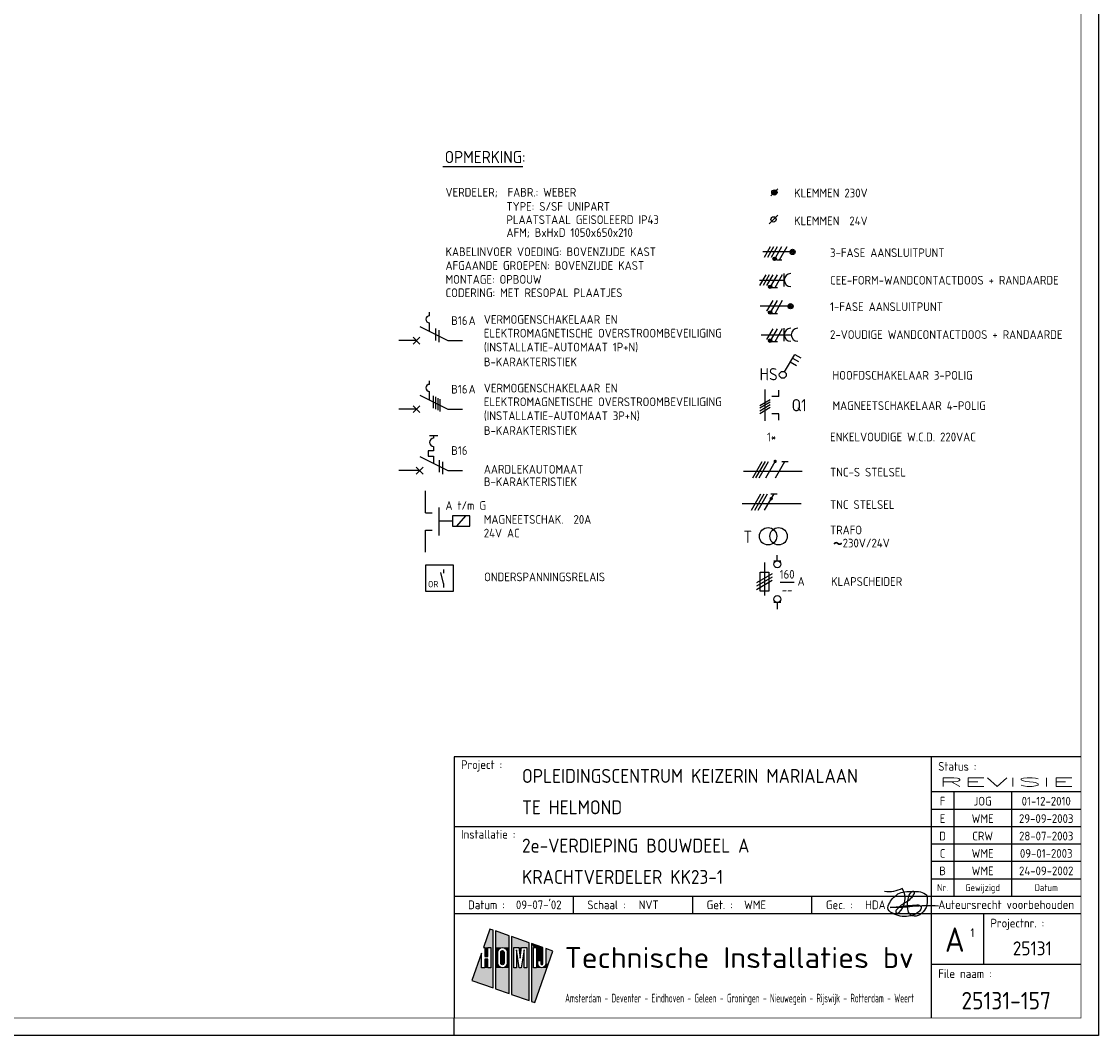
# Model space of a CAD drawing. Header units: millimetres. Extents: x 0 to 841, y 0 to 594.
# Tile 5 of 6: x 532 to 841, y 0 to 291. Entities that reach past the tile are written whole.
import ezdxf
from ezdxf.enums import TextEntityAlignment as Align

# ---------------------------------------------------------------- set-up
doc = ezdxf.new("R2010")
doc.units = ezdxf.units.MM
doc.linetypes.add('HIDDEN', pattern=[9.525, 6.35, -3.175])
doc.layers.get('0').update_dxf_attribs({"linetype": 'CONTINUOUS'})
for name, color, linetype in [('02-61-50-lijn050', 90, 'CONTINUOUS'), ('1', 7, 'CONTINUOUS'), ('40', 1, 'CONTINUOUS'), ('41', 2, 'CONTINUOUS'), ('70', 1, 'CONTINUOUS'), ('71', 2, 'CONTINUOUS'), ('EL$2B---_KADER', 4, 'CONTINUOUS'), ('LIJN025', 10, 'CONTINUOUS'), ('LIJN035', 50, 'CONTINUOUS'), ('LIJN050', 90, 'CONTINUOUS'), ('TEKST18', 210, 'CONTINUOUS'), ('TEKST25', 10, 'CONTINUOUS'), ('TEKST35', 50, 'CONTINUOUS'), ('TEKST50', 90, 'CONTINUOUS'), ('TEKST70', 130, 'CONTINUOUS')]:
    doc.layers.add(name, color=color, linetype=linetype)
doc.styles.add('5_0', font='iso.shx')
doc.styles.add('HELV', font='ISO.SHX')
doc.styles.add('ISO', font='ISO.SHX')
doc.styles.add('NEN', font='iso.shx')
doc.styles.add('ROMAND', font='romand')

# ---------------------------------------------------------------- blocks, each defined once
blk = doc.blocks.new('A1')
at = {"layer": 'LIJN025'}
for p, q in [((793, 80), (793, 5)), ((793, 70), (836, 70)), ((799.5, 70), (799.5, 40)), ((816, 70), (816, 40)), ((793, 65), (836, 65)), ((656, 60), (793, 60)), ((793, 60), (836, 60)), ((793, 55), (836, 55)), ((793, 50), (836, 50)), ((793, 45), (836, 45)), ((656, 40), (836, 40)), ((690.25, 35), (690.25, 40)), ((724.5, 35), (724.5, 40)), ((758.75, 35), (758.75, 40)), ((656, 35), (836, 35)), ((808, 35), (808, 20.5)), ((666.28, 30.55), (664.44, 25.28)), ((667.23, 30.22), (666.28, 30.55)), ((667.23, 13.64), (667.23, 30.22)), ((667.85, 30), (667.85, 13.42)), ((671.81, 28.62), (667.85, 30)), ((671.81, 12.03), (671.81, 28.62)), ((672.49, 28.38), (672.49, 11.8)), ((677.53, 26.61), (672.49, 28.38)), ((664.44, 25.28), (664.78, 25.28)), ((664.78, 25.28), (664.78, 22.62)), ((665.68, 22.62), (665.68, 25.28)), ((665.68, 25.28), (666.58, 25.28)), ((666.58, 25.28), (666.58, 19.41)), ((668.61, 24.43), (668.9, 24.86)), ((668.9, 24.86), (669.35, 25.18)), ((669.35, 25.18), (669.88, 25.28)), ((669.88, 25.28), (670.41, 25.18)), ((670.41, 25.18), (670.85, 24.88)), ((670.85, 24.88), (671.14, 24.45)), ((673.1, 25.28), (674.62, 25.28)), ((673.1, 19.41), (673.1, 25.28)), ((674.62, 25.28), (675, 22.14)), ((675, 22.14), (675.38, 25.28)), ((675.38, 25.28), (676.92, 25.28)), ((676.92, 25.28), (676.92, 19.41)), ((677.53, 10.03), (677.53, 26.61)), ((678.21, 26.37), (678.21, 9.79)), ((681.46, 25.24), (678.21, 26.37)), ((678.81, 25.28), (679.69, 25.28)), ((678.81, 19.41), (678.81, 25.28)), ((679.69, 25.28), (679.69, 19.41)), ((681.46, 20.62), (681.46, 25.24)), ((682.31, 24.94), (682.31, 20.61)), ((684.31, 24.24), (682.31, 24.94)), ((663.88, 23.67), (661.11, 15.78)), ((663.88, 19.41), (663.88, 23.67)), ((664.78, 22.62), (665.68, 22.62)), ((664.78, 21.86), (664.78, 19.41)), ((665.68, 21.86), (664.78, 21.86)), ((665.68, 19.41), (665.68, 21.86)), ((668.51, 23.91), (668.61, 24.43)), ((668.51, 20.8), (668.51, 23.91)), ((669.39, 23.89), (669.46, 24.14)), ((669.39, 20.81), (669.39, 23.89)), ((669.46, 24.14), (669.63, 24.32)), ((669.63, 24.32), (669.89, 24.39)), ((669.89, 24.39), (670.13, 24.32)), ((670.13, 24.32), (670.31, 24.14)), ((670.31, 24.14), (670.38, 23.89)), ((670.38, 23.89), (670.38, 20.81)), ((671.14, 24.45), (671.25, 23.91)), ((671.25, 23.91), (671.25, 20.8)), ((673.87, 24.56), (673.87, 19.41)), ((674.72, 19.41), (673.87, 24.56)), ((676.15, 24.56), (675.29, 19.41)), ((676.15, 19.41), (676.15, 24.56)), ((679.14, 9.47), (684.31, 24.24)), ((664.78, 19.41), (663.88, 19.41)), ((666.58, 19.41), (665.68, 19.41)), ((668.61, 20.28), (668.51, 20.8)), ((668.91, 19.82), (668.61, 20.28)), ((669.37, 19.52), (668.91, 19.82)), ((669.91, 19.41), (669.37, 19.52)), ((669.45, 20.57), (669.39, 20.81)), ((669.64, 20.38), (669.45, 20.57)), ((669.89, 20.32), (669.64, 20.38)), ((670.14, 20.38), (669.89, 20.32)), ((670.43, 19.53), (669.91, 19.41)), ((670.32, 20.56), (670.14, 20.38)), ((670.38, 20.81), (670.32, 20.56)), ((670.86, 19.83), (670.43, 19.53)), ((671.15, 20.26), (670.86, 19.83)), ((671.25, 20.8), (671.15, 20.26)), ((673.87, 19.41), (673.1, 19.41)), ((675.29, 19.41), (674.72, 19.41)), ((676.92, 19.41), (676.15, 19.41)), ((679.69, 19.41), (678.81, 19.41)), ((680.02, 21.54), (680.88, 21.54)), ((680.02, 20.61), (680.02, 21.54)), ((680.09, 20.16), (680.02, 20.61)), ((680.34, 19.76), (680.09, 20.16)), ((680.7, 19.5), (680.34, 19.76)), ((681.16, 19.41), (680.7, 19.5)), ((680.88, 21.54), (680.88, 20.62)), ((680.88, 20.62), (680.97, 20.41)), ((680.97, 20.41), (681.17, 20.33)), ((681.61, 19.5), (681.16, 19.41)), ((681.17, 20.33), (681.37, 20.41)), ((681.37, 20.41), (681.46, 20.62)), ((681.99, 19.77), (681.61, 19.5)), ((682.24, 20.17), (681.99, 19.77)), ((682.31, 20.61), (682.24, 20.17)), ((793, 20.5), (836, 20.5)), ((661.11, 15.78), (667.23, 13.64)), ((667.85, 13.42), (671.81, 12.03)), ((672.49, 11.8), (677.53, 10.03)), ((678.21, 9.79), (679.14, 9.47)), ((656, 0), (656, 5))]:
    blk.add_line(p, q, dxfattribs=at)
blk.add_lwpolyline([(0, 0), (0, 594), (841, 594), (841, 0)], close=True, dxfattribs=at)
for points in [[(664.44, 25.28), (666.28, 30.55), (667.23, 25.28), (667.23, 30.22)], [(667.85, 25.28), (667.85, 30), (671.81, 25.28), (671.81, 28.62)], [(672.49, 25.28), (672.49, 28.38), (677.53, 25.28), (677.53, 26.61)], [(664.78, 22.62), (664.78, 25.28), (665.68, 22.62), (665.68, 25.28)], [(666.58, 19.41), (666.58, 25.28), (667.23, 19.41), (667.23, 25.28)], [(669.35, 25.18), (667.85, 25.28), (669.88, 25.28), (667.85, 25.28)], [(668.9, 24.86), (667.85, 25.28), (669.35, 25.18), (667.85, 25.28)], [(668.61, 24.43), (667.85, 25.28), (668.9, 24.86), (667.85, 25.28)], [(667.85, 23.91), (667.85, 25.28), (668.51, 23.91), (668.61, 24.43)], [(670.41, 25.18), (669.88, 25.28), (670.41, 25.18), (671.81, 25.28)], [(670.85, 24.88), (670.41, 25.18), (670.85, 24.88), (671.81, 25.28)], [(671.14, 24.45), (670.85, 24.88), (671.14, 24.45), (671.81, 25.28)], [(671.25, 23.91), (671.14, 24.45), (671.81, 23.91), (671.81, 25.28)], [(672.49, 19.41), (672.49, 25.28), (673.1, 19.41), (673.1, 25.28)], [(675, 22.14), (674.62, 25.28), (675, 22.14), (675.38, 25.28)], [(676.92, 19.41), (676.92, 25.28), (677.53, 19.41), (677.53, 25.28)], [(679.69, 25.28), (678.21, 26.37), (681.46, 25.24), (678.21, 26.37)], [(678.81, 25.28), (678.21, 26.37), (679.69, 25.28), (678.21, 26.37)], [(678.21, 19.41), (678.21, 26.37), (678.81, 19.41), (678.81, 25.28)], [(679.69, 25.24), (679.69, 25.28), (681.46, 25.24)], [(679.69, 21.54), (679.69, 25.24), (681.46, 21.54), (681.46, 25.24)], [(682.31, 20.61), (682.31, 24.94), (683.04, 20.61), (684.31, 24.24)], [(662.39, 19.41), (663.88, 23.67), (663.88, 19.41), (663.88, 23.67)], [(664.78, 19.41), (664.78, 21.86), (665.68, 19.41), (665.68, 21.86)], [(667.85, 20.8), (667.85, 23.91), (668.51, 20.8), (668.51, 23.91)], [(669.39, 23.89), (669.46, 24.14), (670.38, 23.89), (670.31, 24.14)], [(669.39, 20.81), (669.39, 23.89), (670.38, 20.81), (670.38, 23.89)], [(669.46, 24.14), (669.63, 24.32), (670.31, 24.14), (670.13, 24.32)], [(669.63, 24.32), (669.89, 24.39), (670.13, 24.32), (669.89, 24.39)], [(671.25, 20.8), (671.25, 23.91), (671.81, 20.8), (671.81, 23.91)], [(673.87, 19.41), (673.87, 24.56), (674.72, 19.41), (673.87, 24.56)], [(675.29, 19.41), (676.15, 24.56), (676.15, 19.41), (676.15, 24.56)], [(661.11, 15.78), (662.39, 19.41), (667.23, 13.64), (667.23, 19.41)], [(667.85, 19.41), (668.51, 20.8), (667.85, 19.41), (668.61, 20.28)], [(667.85, 19.41), (667.85, 20.8), (667.85, 19.41), (668.51, 20.8)], [(667.85, 19.41), (668.61, 20.28), (667.85, 19.41), (668.91, 19.82)], [(667.85, 19.41), (668.91, 19.82), (667.85, 19.41), (669.37, 19.52)], [(667.85, 19.41), (669.37, 19.52), (667.85, 19.41), (669.91, 19.41)], [(667.85, 13.42), (667.85, 19.41), (671.81, 12.03), (671.81, 19.41)], [(669.45, 20.57), (669.39, 20.81), (670.32, 20.56), (670.38, 20.81)], [(669.64, 20.38), (669.45, 20.57), (670.14, 20.38), (670.32, 20.56)], [(669.89, 20.32), (669.64, 20.38), (669.89, 20.32), (670.14, 20.38)], [(669.91, 19.41), (670.43, 19.53), (669.91, 19.41), (671.81, 19.41)], [(670.43, 19.53), (670.86, 19.83), (670.43, 19.53), (671.81, 19.41)], [(670.86, 19.83), (671.15, 20.26), (670.86, 19.83), (671.81, 19.41)], [(671.81, 19.41), (671.15, 20.26), (671.81, 20.8), (671.25, 20.8)], [(672.49, 11.8), (672.49, 19.41), (677.53, 10.03), (677.53, 19.41)], [(678.21, 9.79), (678.21, 19.41), (679.14, 9.47), (682.62, 19.41)], [(679.69, 19.41), (679.69, 21.54), (680.02, 20.61), (680.02, 21.54)], [(679.69, 19.41), (680.02, 20.61), (679.69, 19.41), (680.09, 20.16)], [(679.69, 19.41), (680.09, 20.16), (679.69, 19.41), (680.34, 19.76)], [(679.69, 19.41), (680.34, 19.76), (679.69, 19.41), (680.7, 19.5)], [(679.69, 19.41), (680.7, 19.5), (679.69, 19.41), (681.16, 19.41)], [(680.02, 20.61), (680.02, 21.54), (680.09, 20.16), (680.02, 20.61)], [(681.46, 20.62), (680.88, 21.54), (681.46, 20.62), (681.46, 21.54)], [(681.37, 20.41), (680.88, 21.54), (681.46, 20.62), (680.88, 21.54)], [(681.17, 20.33), (680.88, 21.54), (681.37, 20.41), (680.88, 21.54)], [(680.97, 20.41), (680.88, 21.54), (681.17, 20.33), (680.88, 21.54)], [(680.88, 20.62), (680.88, 21.54), (680.97, 20.41), (680.88, 21.54)], [(681.16, 19.41), (682.62, 19.41), (681.61, 19.5), (682.62, 19.41)], [(682.62, 19.41), (681.61, 19.5), (682.62, 19.41), (681.99, 19.77)], [(682.62, 19.41), (681.99, 19.77), (683.04, 20.61), (682.24, 20.17)], [(682.24, 20.17), (682.31, 20.61), (682.24, 20.17), (683.04, 20.61)]]:
    blk.add_solid(points, dxfattribs=at)
at = {"layer": 'LIJN050'}
for p, q in [((836, 80), (656, 80)), ((656, 80), (656, 5))]:
    blk.add_line(p, q, dxfattribs=at)
at = {"layer": 'LIJN050', "const_width": 0.2}
blk.add_lwpolyline([(836, 5), (836, 589), (25, 589), (25, 5)], close=True, dxfattribs=at)
at = {"layer": 'TEKST18', "style": 'ISO'}
for s, p in [('Nr.', (796.25, 41.43)), ('Gewijzigd', (807.75, 41.43)), ('Datum', (826, 41.43))]:
    blk.add_text(s, height=2, dxfattribs=at).set_placement(p, align=Align.CENTER)
at = {"layer": 'TEKST18', "style": 'ISO', "width": 0.67468}
blk.add_text('Amsterdam - Deventer - Eindhoven - Geleen - Groningen - Nieuwegein - Rijswijk - Rotterdam - Weert', height=2.5, dxfattribs=at).set_placement((687.88, 9.47), (788, 9.47), align=Align.FIT)
at = {"layer": 'TEKST25', "style": 'ISO'}
for s, p in [('Project :', (658, 76.5)), ('Status :', (795, 76)), ('Installatie :', (658, 56.5)), ('Datum :', (660, 36.25)), ('Schaal :', (694.25, 36.25)), ('Get. :', (728.5, 36.25)), ('Gec. :', (762.75, 36.25)), ('Projectnr. :', (810, 31)), ('File naam :', (795, 16.5))]:
    blk.add_text(s, height=2.5, dxfattribs=at).set_placement(p)
at = {"layer": 'TEKST25', "style": 'ISO', "width": 1.015814}
blk.add_text('Auteursrecht voorbehouden', height=2.5, dxfattribs=at).set_placement((795, 36.3), (834, 36.3), align=Align.FIT)
at = {"layer": 'TEKST25', "style": 'ROMAND', "width": 2.899115}
blk.add_attdef('STATUS', text='', height=2.5, dxfattribs=at).set_placement((795, 71.5), (834, 71.5), align=Align.FIT)
at = {"layer": 'TEKST25', "style": 'ISO'}
for tag, p in [('E', (796.25, 66)), ('NAAM-E', (807.75, 66)), ('DATUM-E', (826, 66)), ('D', (796.25, 61)), ('NAAM-D', (807.75, 61)), ('DATUM-D', (826, 61)), ('C', (796.25, 56)), ('NAAM-C', (807.75, 56)), ('DATUM-C', (826, 56)), ('B', (796.25, 51)), ('NAAM-B', (807.75, 51)), ('DATUM-B', (826, 51)), ('A', (796.25, 46)), ('NAAM-A', (807.75, 46)), ('DATUM-A', (826, 46))]:
    blk.add_attdef(tag, text='', height=2.5, dxfattribs=at).set_placement(p, align=Align.CENTER)
for tag, p in [('DATUM', (673.75, 36.25)), ('SCHAAL', (709, 36.25)), ('GETEKEND', (739.25, 36.25)), ('GECONTOL.', (774, 36.25)), ('FORMAAT', (804.25, 28.25))]:
    blk.add_attdef(tag, p, '', height=2.5, dxfattribs=at)
at = {"layer": 'TEKST35', "style": 'ISO'}
for tag, p in [('PROJECT', (675.5, 72.5)), ('PLAATS', (675.5, 63.5)), ('INSTALLATIE-REGEL1', (675.5, 52.5)), ('INSTALLATIE-REGEL2', (675.5, 43.5))]:
    blk.add_attdef(tag, p, '', height=4, dxfattribs=at)
blk.add_attdef('PROJ.NR.', text='', height=4, dxfattribs=at).set_placement((822, 23), align=Align.CENTER)
at = {"layer": 'TEKST50', "style": 'HELV', "width": 1.169753}
blk.add_text('Technische Installaties bv', height=6, dxfattribs=at).set_placement((687.72, 19.36), (787.99, 19.36), align=Align.FIT)
at = {"layer": 'TEKST50', "style": 'ISO'}
blk.add_attdef('FILE-NAAM', text='', height=5, dxfattribs=at).set_placement((814.5, 7.5), align=Align.CENTER)
at = {"layer": 'TEKST70', "style": 'HELV'}
blk.add_text('A', height=7, dxfattribs=at).set_placement((799.75, 24), align=Align.CENTER)
blk = doc.blocks.new('PRHDAA4')
at = {"layer": '02-61-50-lijn050', "color": 50, "linetype": 'ByBlock', "flags": 128}
blk.add_lwpolyline([(1.04, 2.03, 0.043806), (-6.39, 1.89, -0.031193), (-12.8, 1.6), (-7.61, 2.16, 0.003454), (-5.1, 2.36, -0.231177), (-3.95, 1.92, -0.175519), (-3.92, 1.42, -0.153375), (-4.6, 0.4, -0.056813), (-5.76, -0.34, -0.100205), (-8.11, -0.94, -0.16296), (-12.67, 0.33, -0.379529), (-13.36, 2.09, -0.14016), (-11.01, 5.21, -0.143334), (-9.14, 6.05, -0.06258), (-4.67, 6.18, -0.12688), (-2.65, 5.49, -0.169413), (-2.32, 4.96, -0.095564), (-2.27, 2.38, -0.080055), (-2.63, 1.34, -0.126486), (-4.26, -0.44, -0.214891), (-6.48, -0.78, -0.203106), (-7.05, -0.45, -0.121177), (-7.75, 1.16, -0.121604), (-7.51, 4.45, -0.010614), (-7.31, 5.13, -0.021915), (-7.04, 5.72, -0.15615), (-6.41, 6.24, -0.050224), (-6.16, 6.3, -0.295436), (-5.97, 6.21, -0.250173), (-5.94, 5.68, -0.167384), (-8.57, 2.94, 0.121525), (-11.08, 0.82, 0.14194), (-11.19, 0.5, 0.153562), (-11.18, 0.3, 0.520832), (-10.31, 0.11, 0.362036), (-9.35, 7.05, -0.145439), (-14.41, 6.19)], format="xyb", dxfattribs=at)
blk = doc.blocks.new('T1146')
at = {"layer": '71'}
for p, q in [((-4, 0), (-4, -8)), ((0, -1.5), (-2, -1.5)), ((0, -6.5), (-2, -6.5))]:
    blk.add_line(p, q, dxfattribs=at)
blk = doc.blocks.new('RWS023', base_point=(227, 181))
at = {"layer": '40', "style": 'NEN'}
blk.add_text('~', height=5, dxfattribs=at).set_placement((223.5, 179.5))
blk = doc.blocks.new('KLAPSCHRENVOOI')
at = {"layer": '1', "color": 2}
for p, q in [((-19.2, 4.66), (-19.2, -4.84)), ((-16.5, 5.16), (-14.5, 5.16)), ((-20.45, 1.91), (-17.95, 1.91)), ((-20.45, -3.59), (-20.45, 1.91)), ((-17.95, 1.91), (-17.95, -3.59)), ((-17.95, -3.59), (-20.45, -3.59)), ((-14.5, -6.84), (-16.5, -6.84))]:
    blk.add_line(p, q, dxfattribs=at)
at = {"layer": '1', "color": 1}
for p, q in [((-16.95, 1.46), (-21.45, -1.14)), ((-16.95, 0.46), (-21.45, -2.14)), ((-16.95, -0.54), (-21.45, -3.14))]:
    blk.add_line(p, q, dxfattribs=at)
at = {"layer": '70'}
blk.add_line((-14.69, -0.96), (-10.69, -0.96), dxfattribs=at)
at = {"layer": '71'}
for centre in [(-15.5, 4.16), (-15.5, -5.84)]:
    blk.add_circle(centre, 1, dxfattribs=at)
at = {"layer": 'LIJN035'}
for p, q in [((-15.5, 5.16), (-15.5, 6.76)), ((-15.5, -6.84), (-15.5, -8.69))]:
    blk.add_line(p, q, dxfattribs=at)
at = {"layer": '40', "style": 'NEN'}
for s, p in [('160', (-12.69, 0.04)), ('--', (-12.69, -4.46))]:
    blk.add_text(s, height=2.5, dxfattribs=at).set_placement(p, align=Align.CENTER)
blk.add_text('A', height=2.5, dxfattribs=at).set_placement((-9.69, -1.96))
at = {"layer": 'TEKST25', "style": 'ISO'}
blk.add_text('KLAPSCHEIDER', height=2.5, dxfattribs=at).set_placement((-0.06, -2.04))

msp = doc.modelspace()

# ---------------------------------------------------------------- linework, layer by layer
at = {"color": 10}
for p, q in [((741.73, 160.11), (744.43, 164.8)), ((742.66, 160.11), (745.37, 164.8)), ((743.6, 160.11), (746.31, 164.8)), ((745.48, 160.11), (748.18, 164.8)), ((748.29, 160.11), (750.99, 164.8)), ((750.06, 164.8), (751.93, 164.8)), ((741.4, 150.81), (744.11, 155.5)), ((742.34, 150.81), (745.04, 155.5)), ((743.28, 150.81), (745.98, 155.5)), ((745.15, 150.81), (747.86, 155.5)), ((746.92, 155.5), (748.79, 155.5))]:
    msp.add_line(p, q, dxfattribs=at)
at = {"color": 50}
for p, q in [((739.06, 161.98), (755.93, 161.98)), ((738.73, 152.68), (755.61, 152.68))]:
    msp.add_line(p, q, dxfattribs=at)
at = {"color": 10, "const_width": 0.469}
for points in [[(747.98, 164.91, 1), (748.39, 164.68, 1)], [(746.84, 154.21, 1), (747.25, 153.97, 1)]]:
    msp.add_lwpolyline(points, format="xyb", close=True, dxfattribs=at)
at = {"layer": '1', "color": 1}
for p, q in [((746.74, 226.36), (744.99, 223.33)), ((747.74, 226.36), (745.99, 223.33)), ((748.74, 226.36), (746.99, 223.33)), ((749.99, 226.36), (748.27, 223.37)), ((751.49, 226.36), (749.31, 222.57)), ((745.47, 218.36), (743.72, 215.33)), ((746.47, 218.36), (744.72, 215.33)), ((747.47, 218.36), (745.72, 215.33)), ((748.72, 218.36), (747, 215.37)), ((750.22, 218.36), (748.04, 214.57)), ((747.47, 210.96), (745.72, 207.93)), ((748.72, 210.96), (747, 207.97)), ((750.22, 210.96), (748.04, 207.17)), ((747.47, 202.86), (745.72, 199.83)), ((748.72, 202.86), (747, 199.87)), ((750.22, 202.86), (748.04, 199.07))]:
    msp.add_line(p, q, dxfattribs=at)
at = {"layer": '1', "color": 2}
for p, q in [((646.13, 203.49), (654.17, 199.47)), ((646.13, 183.79), (654.17, 179.77)), ((650.13, 172.26), (650.13, 171.46)), ((650.13, 167.86), (648.53, 167.86)), ((648.53, 167.86), (648.53, 166.26)), ((650.13, 169.06), (650.13, 167.86)), ((646.13, 166.19), (654.17, 162.17)), ((648.53, 166.26), (650.13, 166.26)), ((650.13, 166.26), (650.13, 164.2))]:
    msp.add_line(p, q, dxfattribs=at)
at = {"layer": '1', "color": 1}
for centre in [(748.02, 222.93), (746.75, 214.93), (746.75, 207.53), (746.75, 199.43)]:
    msp.add_circle(centre, 0.5, dxfattribs=at)
at = {"layer": '1', "color": 2}
msp.add_arc((650.13, 170.26), 1.2, 90, 270, dxfattribs=at)
at = {"layer": '40'}
msp.add_line((748.96, 235.51), (746.46, 233.01), dxfattribs=at)
at = {"layer": '40', "color": 2}
msp.add_circle((747.71, 234.26), 0.75, dxfattribs=at)
at = {"layer": '70'}
for p, q in [((746.96, 241.01), (748.96, 243.01)), ((750.08, 222.57), (748.53, 222.57)), ((748.81, 214.57), (747.26, 214.57)), ((748.81, 207.17), (747.26, 207.17)), ((650.63, 202.99), (650.63, 199.49)), ((651.63, 202.49), (651.63, 198.99)), ((748.81, 199.07), (747.26, 199.07)), ((650, 183.6), (650, 180.1)), ((650.65, 183.28), (650.65, 179.78)), ((651.29, 182.96), (651.29, 179.46)), ((651.94, 182.63), (651.94, 179.13)), ((743.73, 180.83), (746.76, 182.58)), ((746.76, 181.83), (743.73, 180.08)), ((743.73, 179.33), (746.76, 181.08)), ((743.73, 178.58), (746.76, 180.33)), ((651.71, 165.17), (651.71, 161.67)), ((652.71, 164.67), (652.71, 161.17))]:
    msp.add_line(p, q, dxfattribs=at)
at = {"layer": '70', "const_width": 0.5}
for points in [[(747.77, 222.93, 1), (748.27, 222.93, 1)], [(746.5, 214.93, 1), (747, 214.93, 1)], [(746.5, 207.53, 1), (747, 207.53, 1)], [(746.5, 199.43, 1), (747, 199.43, 1)]]:
    msp.add_lwpolyline(points, format="xyb", close=True, dxfattribs=at)
at = {"layer": '71'}
for p, q in [((743.68, 216.84), (750.77, 216.84)), ((750.77, 214.96), (750.77, 218.71)), ((648.92, 206.6), (648.92, 207.6)), ((648.92, 202.1), (648.92, 204.6)), ((744.17, 201.16), (752.77, 201.16)), ((750.77, 199.28), (750.77, 203.03)), ((750.88, 190.5), (753.78, 195.52)), ((753.78, 195.52), (755.51, 194.52)), ((752.53, 193.36), (754.26, 192.36)), ((753.15, 194.44), (754.89, 193.44)), ((648.92, 186.9), (648.92, 187.9)), ((648.92, 182.4), (648.92, 184.9)), ((745.25, 185.45), (745.25, 176.45)), ((749.25, 183.45), (747.25, 183.45)), ((749.25, 178.45), (747.25, 178.45)), ((645.13, 163.17), (647.13, 161.17)), ((645.13, 161.17), (647.13, 163.17)), ((660.51, 149.18), (655.51, 149.18)), ((655.51, 149.18), (655.51, 146.18)), ((660.51, 146.18), (660.51, 149.18)), ((655.51, 146.18), (660.51, 146.18)), ((655.85, 135), (647.75, 135)), ((647.75, 135), (647.75, 127.5)), ((655.85, 127.5), (655.85, 135)), ((652.93, 129.76), (652.17, 132.86)), ((647.75, 127.5), (655.85, 127.5))]:
    msp.add_line(p, q, dxfattribs=at)
for centre, radius in [((747.96, 242.01), 0.75), ((747.96, 242.01), 0.5), ((747.96, 242.01), 0.25), ((753.18, 224.92), 0.75), ((753.18, 224.92), 0.5), ((753.18, 224.92), 0.25), ((752.6, 209.34), 0.75), ((752.6, 209.34), 0.5), ((752.6, 209.34), 0.25), ((750.37, 189.64), 1), ((746.15, 143.3), 2.5), ((749.15, 143.3), 2.5)]:
    msp.add_circle(centre, radius, dxfattribs=at)
for centre, radius in [((752.65, 216.84), 1.88), ((648.92, 205.6), 1), ((752.65, 201.16), 1.88), ((754.65, 201.16), 1.88), ((648.92, 185.9), 1)]:
    msp.add_arc(centre, radius, 90, 270, dxfattribs=at)
at = {"layer": 'LIJN025', "linetype": 'Continuous'}
msp.add_line((652.81, 249.42), (675.69, 249.42), dxfattribs=at)
at = {"layer": 'LIJN025', "color": 2, "linetype": 'Continuous'}
for p, q in [((644.21, 198.49), (646.18, 200.47)), ((644.21, 200.47), (646.18, 198.49)), ((644.21, 180.77), (646.18, 178.79)), ((644.21, 178.79), (646.18, 180.77))]:
    msp.add_line(p, q, dxfattribs=at)
at = {"layer": 'LIJN025', "color": 1, "linetype": 'Continuous'}
msp.add_line((656.81, 146.18), (659.32, 149.18), dxfattribs=at)
at = {"layer": 'LIJN025', "color": 2, "linetype": 'HIDDEN', "ltscale": 2.5}
msp.add_line((655.51, 147.68), (651.74, 147.68), dxfattribs=at)
at = {"layer": 'LIJN035'}
for p, q in [((752.68, 224.92), (744.6, 224.92)), ((752.1, 209.34), (743.9, 209.34)), ((645.2, 199.48), (640.12, 199.48)), ((654.17, 199.47), (658.37, 199.47)), ((749.25, 183.45), (749.25, 185.25)), ((645.2, 179.78), (640.12, 179.78)), ((654.17, 179.77), (658.37, 179.77)), ((749.25, 176.65), (749.25, 178.45)), ((646.14, 162.18), (640.12, 162.18)), ((654.17, 162.17), (658.37, 162.17)), ((647.74, 150.02), (647.74, 156.31)), ((647.74, 138.74), (647.74, 145.02)), ((652.93, 133.73), (652.93, 132.75)), ((652.93, 129.76), (652.93, 128.63))]:
    msp.add_line(p, q, dxfattribs=at)
at = {"layer": 'LIJN050'}
msp.add_line((648.92, 172.26), (651.32, 172.26), dxfattribs=at)

# ---------------------------------------------------------------- block references
at = {"layer": '40'}
msp.add_blockref('RWS023', (768.15, 140.1), dxfattribs=at)
at = {"layer": 'EL$2B---_KADER'}
msp.add_blockref('A1', (0, 0), dxfattribs=at).add_auto_attribs({'NAAM-E': 'JOG', 'NAAM-D': 'WME', 'NAAM-C': 'CRW', 'NAAM-B': 'WME', 'NAAM-A': 'WME', 'STATUS': 'REVISIE', 'FILE-NAAM': '25131-157', 'SCHAAL': 'NVT', 'INSTALLATIE-REGEL2': 'KRACHTVERDELER KK23-1', 'INSTALLATIE-REGEL1': '2e-VERDIEPING BOUWDEEL A', 'DATUM': "09-07-'02", 'PLAATS': 'TE HELMOND', 'PROJECT': 'OPLEIDINGSCENTRUM KEIZERIN MARIALAAN', 'GETEKEND': 'WME', 'GECONTOL.': 'HDA', 'C': 'D', 'B': 'C', 'A': 'B', 'E': 'F', 'D': 'E', 'PROJ.NR.': '25131', 'DATUM-C': '28-07-2003', 'DATUM-B': '09-01-2003', 'DATUM-A': '24-09-2002', 'FORMAAT': '1', 'DATUM-E': '01-12-2010', 'DATUM-D': '29-09-2003'})
at = {"layer": 'LIJN025', "color": 2, "linetype": 'Continuous', "rotation": 180}
msp.add_blockref('T1146', (647.74, 143.52), dxfattribs=at)
at = {"layer": 'LIJN025'}
for name, p in [('KLAPSCHRENVOOI', (764.3, 131.1)), ('PRHDAA4', (794, 35.1))]:
    msp.add_blockref(name, p, dxfattribs=at)

# ---------------------------------------------------------------- texts
at = {"layer": '40', "style": 'NEN'}
for s, height, p in [('B16', 2.5, (655.17, 203.97)), ('A', 2.5, (660.17, 203.97)), ('B16', 2.5, (655.17, 184.27)), ('A', 2.5, (660.17, 184.27)), ('B16', 2.5, (655.17, 166.67)), ('230V/24V', 2.5, (767.55, 140.1)), ('OR', 1.8, (648.52, 128.66))]:
    msp.add_text(s, height=height, dxfattribs=at).set_placement(p)
at = {"layer": '41', "style": 'NEN'}
msp.add_text('T', height=3.5, dxfattribs=at).set_placement((741.55, 141.4), align=Align.RIGHT)
at = {"layer": 'TEKST25'}
for s, style, p in [('VERDELER;  FABR.: WEBER', 'ISO', (653.54, 240.79)), ('KLEMMEN 230V', 'ISO', (753.62, 240.59)), ('TYPE: S/SF UNIPART', 'ISO', (671.04, 236.73)), ('PLAATSTAAL GEISOLEERD IP43', 'ISO', (671.04, 232.93)), ('KLEMMEN  24V', 'ISO', (753.62, 232.59)), ('AFM; BxHxD 1050x650x210', 'ISO', (671.04, 229.23)), ('KABELINVOER VOEDING: BOVENZIJDE KAST', 'ISO', (653.54, 223.72)), ('3-FASE AANSLUITPUNT', 'ISO', (763.94, 223.45)), ('AFGAANDE GROEPEN: BOVENZIJDE KAST', 'ISO', (653.54, 219.77)), ('MONTAGE: OPBOUW', 'ISO', (653.54, 215.79)), ('CEE-FORM-WANDCONTACTDOOS + RANDAARDE', 'ISO', (763.94, 215.55)), ('CODERING: MET RESOPAL PLAATJES', 'ISO', (653.54, 211.96)), ('1-FASE AANSLUITPUNT', 'ISO', (763.94, 207.95)), ('VERMOGENSCHAKELAAR EN ', 'ISO', (664.54, 204.28)), ('ELEKTROMAGNETISCHE OVERSTROOMBEVEILIGING', 'ISO', (664.54, 200.35)), ('2-VOUDIGE WANDCONTACTDOOS + RANDAARDE', 'ISO', (763.94, 199.95)), ('(INSTALLATIE-AUTOMAAT 1P+N)', 'ISO', (664.54, 196.35)), ('B-KARAKTERISTIEK', 'ISO', (664.54, 192.1)), ('HOOFDSCHAKELAAR 3-POLIG', 'ISO', (764.64, 188.25)), ('VERMOGENSCHAKELAAR EN ', 'ISO', (664.54, 184.58)), ('ELEKTROMAGNETISCHE OVERSTROOMBEVEILIGING', 'ISO', (664.54, 180.65)), ('(INSTALLATIE-AUTOMAAT 3P+N)', 'ISO', (664.54, 176.65)), ('MAGNEETSCHAKELAAR 4-POLIG', 'ISO', (764.64, 179.55)), ('B-KARAKTERISTIEK', 'ISO', (664.54, 172.4)), ('1*', '5_0', (745.82, 170.54)), ('ENKELVOUDIGE W.C.D. 220VAC', 'ISO', (763.94, 170.55)), ('AARDLEKAUTOMAAT', 'ISO', (664.54, 161.28)), ('TNC-S STELSEL', 'ISO', (763.94, 160.45)), ('B-KARAKTERISTIEK', 'ISO', (664.54, 157.7)), ('A t/m G', 'ISO', (653.52, 150.89)), ('TNC STELSEL', 'ISO', (763.94, 151.15)), ('MAGNEETSCHAK.  20A', 'ISO', (664.52, 146.89)), ('24V AC', 'ISO', (664.52, 142.96)), ('TRAFO', 'ISO', (763.94, 143.85)), ('ONDERSPANNINGSRELAIS', 'ISO', (664.62, 130.38))]:
    msp.add_text(s, height=2.5, dxfattribs=dict(at, style=style)).set_placement(p)
at = {"layer": 'TEKST35', "linetype": 'HIDDEN', "style": 'ISO'}
msp.add_text('OPMERKING:', height=3.5, dxfattribs=at).set_placement((653.3, 250.42))
at = {"layer": 'TEKST35', "style": 'NEN'}
for s, p in [('HS', (743.69, 188.08)), ('Q1', (752.89, 179.18))]:
    msp.add_text(s, height=3.5, dxfattribs=at).set_placement(p)

doc.saveas('drawing.dxf')
